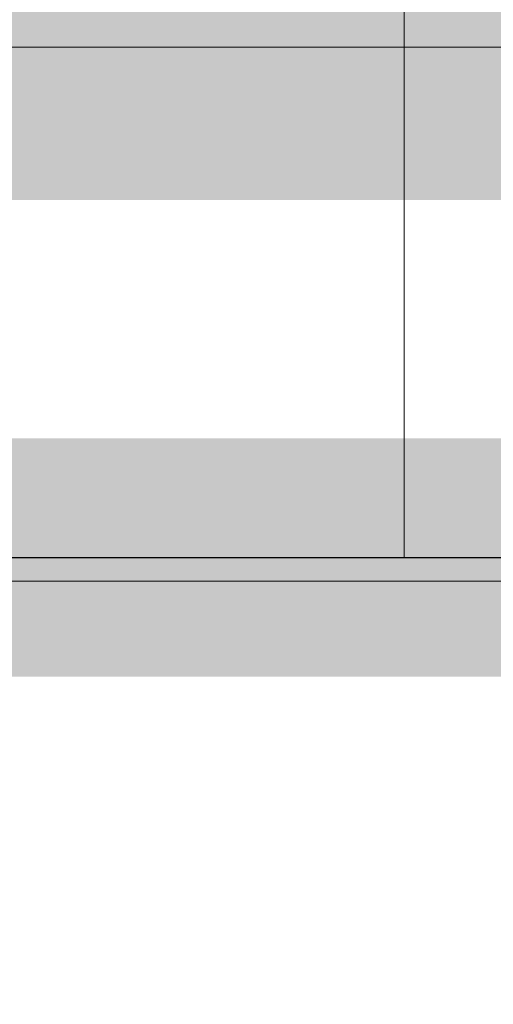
# Model space of a CAD drawing. Header units: millimetres. Extents: x -2074 to 12588, y -3630 to 101167.
# Tile 66 of 256: x 3091 to 3101, y -1652 to -1631. Entities that reach past the tile are written whole.
import ezdxf

# ---------------------------------------------------------------- set-up
doc = ezdxf.new("R2010")
doc.units = ezdxf.units.MM
doc.linetypes.add('ACAD_ISO10W100', pattern=[18, 12, -3, 0, -3])
doc.linetypes.add('CONTINOUS', pattern=[0])
for name, color, linetype, lineweight in [('SelinAr_BUD_osie', 8, 'ACAD_ISO10W100', 18), ('SelinAr_BUD_posadzka', 7, 'Continuous', 20), ('SelinAr_BUD_posadzka cokoły', 5, 'Continuous', 18), ('SelinAr_BUD_posadzka okładziny ścienne', 5, 'Continuous', 20), ('SelinAr_BUD_ściany', 7, 'Continuous', 25), ('SelinAr_WYP_armatura', 8, 'Continuous', 18)]:
    doc.layers.add(name, color=color, linetype=linetype, lineweight=lineweight)
doc.linetypes.add('_EL_VEDENI_NN_NADZ', pattern='A,0.39,-0.59,[109,cadkon.shx,S=0.2,R=0,X=0,Y=0],-1.97,0.39,-0.39', length=3.73)

# ---------------------------------------------------------------- blocks, each defined once
blk = doc.blocks.new('ROCA DAMA_60x32')
blk.add_line((-23, -10.7), (23, -10.7))
blk.add_lwpolyline([(-30, -1.5, -0.414214), (-28.5, 0), (28.5, 0, -0.414214), (30, -1.5), (30, -27, -0.414214), (25, -32), (-25, -32, -0.414214), (-30, -27), (-30, -1.5)], format="xyb")
blk = doc.blocks.new('*U395')
at = {"ltscale": 4}
blk.add_line((-50, 0), (1405.402, 0), dxfattribs=at)
blk = doc.blocks.new('ewerwerwerwe')
at = {"layer": 'SelinAr_BUD_ściany'}
blk.add_lwpolyline([(2979.357, 1344.741), (2979.357, 1357.241), (3042.157, 1357.241), (3042.157, 1402.241), (3052.157, 1402.241), (3052.157, 1357.241), (3157.157, 1357.241), (3157.157, 1620.241), (3149.657, 1620.241), (3149.657, 1630.241), (3157.157, 1630.241), (3157.157, 1750.241)], dxfattribs=at)
at = {"layer": 'SelinAr_BUD_osie'}
blk.add_blockref('*U395', (1891.955, 1356.741), dxfattribs=at)
at = {"layer": 'SelinAr_WYP_armatura', "color": 211, "linetype": 'Continuous', "lineweight": 13, "xscale": -1, "rotation": 180}
blk.add_blockref('ROCA DAMA_60x32', (3104.656, 1357.241), dxfattribs=at)

msp = doc.modelspace()

# ---------------------------------------------------------------- block references
msp.add_blockref('ewerwerwerwe', (0, -3000))

# ---------------------------------------------------------------- next in the draw order: linework, layer by layer
at = {"layer": 'SelinAr_BUD_posadzka'}
for points in [[(2979.357, -1655.259), (2979.357, -1642.759), (3042.157, -1642.759), (3042.157, -1597.759), (3052.157, -1597.759), (3052.157, -1642.759), (3157.157, -1642.759), (3157.157, -1379.759), (3149.657, -1379.759), (3149.657, -1369.759), (3157.157, -1369.759), (3157.157, -1249.759)], [(3099.354, -1642.759), (3099.354, -1249.759)]]:
    msp.add_lwpolyline(points, dxfattribs=at)
at = {"layer": 'SelinAr_BUD_posadzka cokoły', "linetype": '_EL_VEDENI_NN_NADZ', "ltscale": 3, "const_width": 5}
msp.add_lwpolyline([(3149.657, -1378.509), (3157.157, -1378.509), (3157.157, -1642.759), (3052.157, -1642.759), (3052.157, -1597.759)], dxfattribs=at)
at = {"layer": 'SelinAr_BUD_posadzka okładziny ścienne', "color": 30, "linetype": 'CONTINOUS', "ltscale": 0.2, "const_width": 5}
msp.add_lwpolyline([(3062.157, -1389.759), (3147.157, -1389.759), (3147.157, -1632.759), (3062.157, -1632.759)], close=True, dxfattribs=at)

doc.saveas('drawing.dxf')
